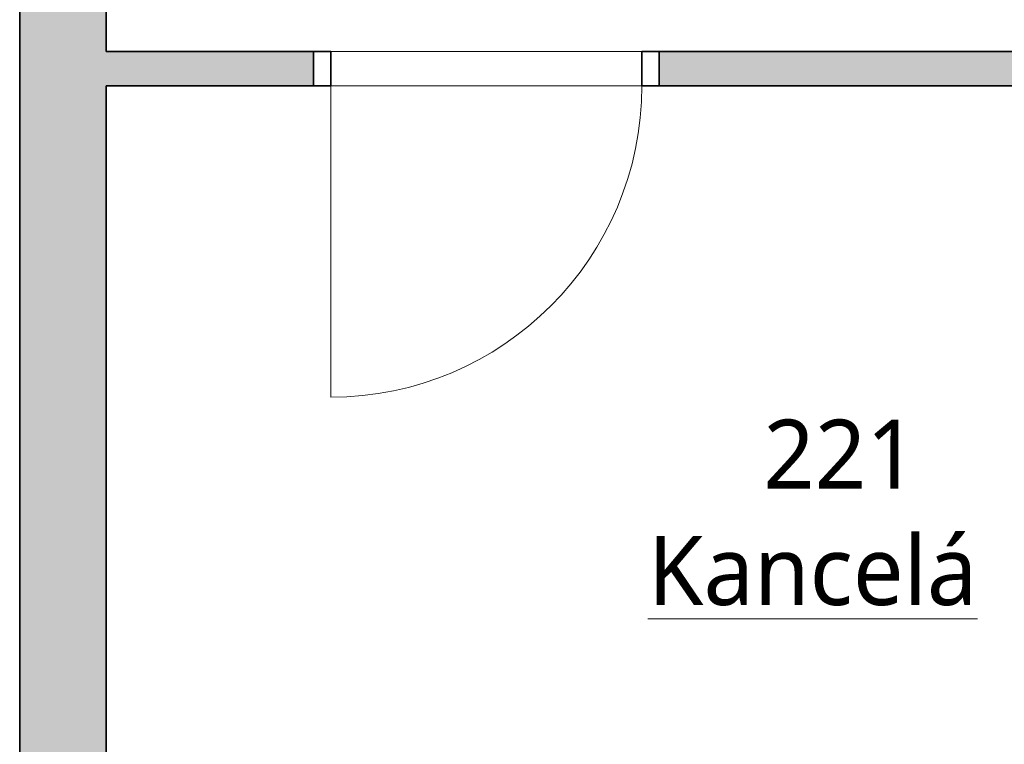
# Model space of a CAD drawing. Header units: metres. Extents: x -0.2 to 46.9, y -1.3 to 28.
# Tile 21 of 29: x 33.9 to 36.7, y 2.6 to 4.7. Entities that reach past the tile are written whole.
import ezdxf

# ---------------------------------------------------------------- set-up
doc = ezdxf.new("R2010")
doc.units = ezdxf.units.M
doc.linetypes.add('AV - Cerch_ 1 tecka 4mm', pattern=[0.006, 0.004, -0.001, 0, -0.001])
doc.layers.add('AV-MISTNOSTI', color=5, linetype='Continuous', lineweight=5, true_color=0x0000ff)
doc.layers.add('AV-SRAFY', color=7, linetype='Continuous', lineweight=35)
doc.layers.add('AV-STAVBA', color=7, linetype='Continuous', lineweight=18)
doc.styles.add('Trebuchet MS_B', font='trebuc.ttf', dxfattribs={"height": 0.2})

# ---------------------------------------------------------------- blocks, each defined once
blk = doc.blocks.new('DO_1-L_Ocel_ - 900x1970_100-993231-2NP')
at = {"layer": 'AV-STAVBA', "color": 254, "true_color": 0xcccccc}
for p, q in [((0.45, 0.95), (0.45, 0.05)), ((-0.45, 0.05), (0.45, 0.05)), ((-0.45, -0.05), (0.45, -0.05))]:
    blk.add_line(p, q, dxfattribs=at)
at = {"layer": 'AV-STAVBA', "color": 254, "linetype": 'AV - Cerch_ 1 tecka 4mm', "true_color": 0xcccccc}
for p, q in [((-0.5, 0.05), (0.5, 0.05)), ((-0.45, 0.05), (0.45, 0.05)), ((-0.5, -0.05), (0.5, -0.05)), ((-0.45, -0.05), (0.45, -0.05))]:
    blk.add_line(p, q, dxfattribs=at)
at = {"layer": 'AV-STAVBA', "color": 254, "lineweight": 35, "true_color": 0xcccccc}
for p, q in [((-0.45, 0.05), (-0.5, 0.05)), ((-0.5, 0.05), (-0.5, -0.05)), ((-0.45, -0.05), (-0.45, 0.05)), ((0.5, 0.05), (0.45, 0.05)), ((0.45, 0.05), (0.45, -0.05)), ((0.5, -0.05), (0.5, 0.05)), ((-0.5, -0.05), (-0.45, -0.05)), ((0.45, -0.05), (0.5, -0.05))]:
    blk.add_line(p, q, dxfattribs=at)
at = {"layer": 'AV-STAVBA', "color": 254, "true_color": 0xcccccc}
blk.add_arc((0.45, 0.05), 0.9, 90, 180, dxfattribs=at)
blk = doc.blocks.new('D0089 - 1514 - OÚPSŘ_Benešova_rvt-1-2NP')
at = {"layer": 'AV-SRAFY', "lineweight": 18, "true_color": 0xcccccc}
h = blk.add_hatch(color=254, dxfattribs=at)
h.paths.add_polyline_path([(34.1043, 0.8282), (34.1048, 0.8282), (34.1048, 1.5734), (33.8548, 1.5734), (33.8548, 1.1582), (33.9791, 1.1582), (33.9791, 0.8282)])
h.paths.add_polyline_path([(34.1048, 2.5234), (34.1048, 6.1132), (33.8548, 6.1132), (33.8548, 2.5234)])
h.paths.add_polyline_path([(33.8548, 7.0632), (34.1048, 7.0632), (34.1048, 7.6982), (33.8548, 7.6982)])
h = blk.add_hatch(color=254, dxfattribs=at)
h.paths.add_polyline_path([(39.2348, 4.4782), (39.2348, 4.5782), (35.7048, 4.5782), (35.7048, 4.4782)])
h.paths.add_polyline_path([(34.1048, 4.4782), (34.7048, 4.4782), (34.7048, 4.5782), (34.1048, 4.5782)])
at = {"layer": 'AV-STAVBA', "color": 254, "lineweight": 35, "true_color": 0xcccccc}
for p, q in [((33.8548, 6.1132), (33.8548, 2.5234)), ((34.1048, 4.5782), (34.1048, 6.1132)), ((34.7048, 4.5782), (34.1048, 4.5782)), ((34.7048, 4.4782), (34.7048, 4.5782)), ((39.2348, 4.5782), (35.7048, 4.5782)), ((35.7048, 4.5782), (35.7048, 4.4782)), ((34.1048, 2.5234), (34.1048, 4.4782)), ((34.1048, 4.4782), (34.7048, 4.4782)), ((35.7048, 4.4782), (39.2348, 4.4782))]:
    blk.add_line(p, q, dxfattribs=at)
at = {"layer": 'AV-STAVBA', "color": 254, "true_color": 0xcccccc}
for p, q in [((34.7548, 4.5782), (35.6548, 4.5782)), ((35.6548, 4.4782), (34.7548, 4.4782))]:
    blk.add_line(p, q, dxfattribs=at)
at = {"layer": 'AV-STAVBA', "color": 254, "lineweight": 18, "true_color": 0xcccccc, "rotation": 180}
blk.add_blockref('DO_1-L_Ocel_ - 900x1970_100-993231-2NP', (35.2048, 4.5282), dxfattribs=at)

msp = doc.modelspace()

# ---------------------------------------------------------------- block references
at = {"lineweight": 5}
msp.add_blockref('D0089 - 1514 - OÚPSŘ_Benešova_rvt-1-2NP', (0, 0), dxfattribs=at)

# ---------------------------------------------------------------- texts
at = {"layer": 'AV-MISTNOSTI', "char_height": 0.2, "attachment_point": 1, "style": 'Trebuchet MS_B'}
for s, insert, width in [('221', (36.0059, 3.5132), 0.601266), ('\\LKancelá', (35.6719, 3.1769), 1.266666)]:
    msp.add_mtext(s, dxfattribs=dict(at, insert=insert, width=width))

doc.saveas('drawing.dxf')
